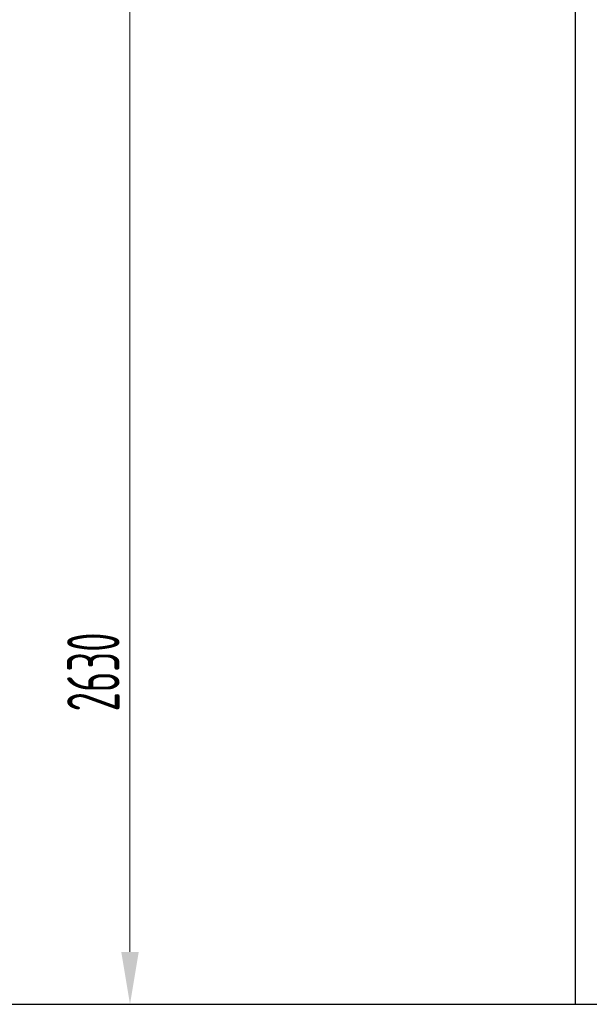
# Model space of a CAD drawing. Header units: millimetres. Extents: x 8221 to 89444, y -105166 to -5578.
# Tile 107 of 118: x 66959 to 68318, y -10371 to -8020. Entities that reach past the tile are written whole.
import ezdxf

# ---------------------------------------------------------------- set-up
doc = ezdxf.new("R2010")
doc.units = ezdxf.units.MM
doc.layers.add('UT_KOTY - DIMENZE', color=7, linetype='Continuous', lineweight=5)
doc.styles.add('ISOCP 2.5', font='isocp.shx', dxfattribs={"width": 0.6, "height": 2.5})

msp = doc.modelspace()

# ---------------------------------------------------------------- linework, layer by layer
at = {"color": 8}
for p, q in [((68285.1, -10371.1), (68285.1, -7971.1)), ((64062.2, -10371.1), (72822.2, -10371.1))]:
    msp.add_line(p, q, dxfattribs=at)
at = {"layer": 'UT_KOTY - DIMENZE'}
for p, q in [((67222.1, -10246.1), (67222.1, -7870.9)), ((67172.1, -10371.1), (67159.6, -10371.1))]:
    msp.add_line(p, q, dxfattribs=at)
msp.add_solid([(67201.3, -10246.1), (67243, -10246.1), (67222.1, -10371.1)], dxfattribs=at)

# ---------------------------------------------------------------- texts
at = {"layer": 'UT_KOTY - DIMENZE', "insert": (67134.6, -9577.4), "char_height": 125, "attachment_point": 5, "rotation": 90, "style": 'ISOCP 2.5'}
msp.add_mtext('2630', dxfattribs=at)

doc.saveas('drawing.dxf')
